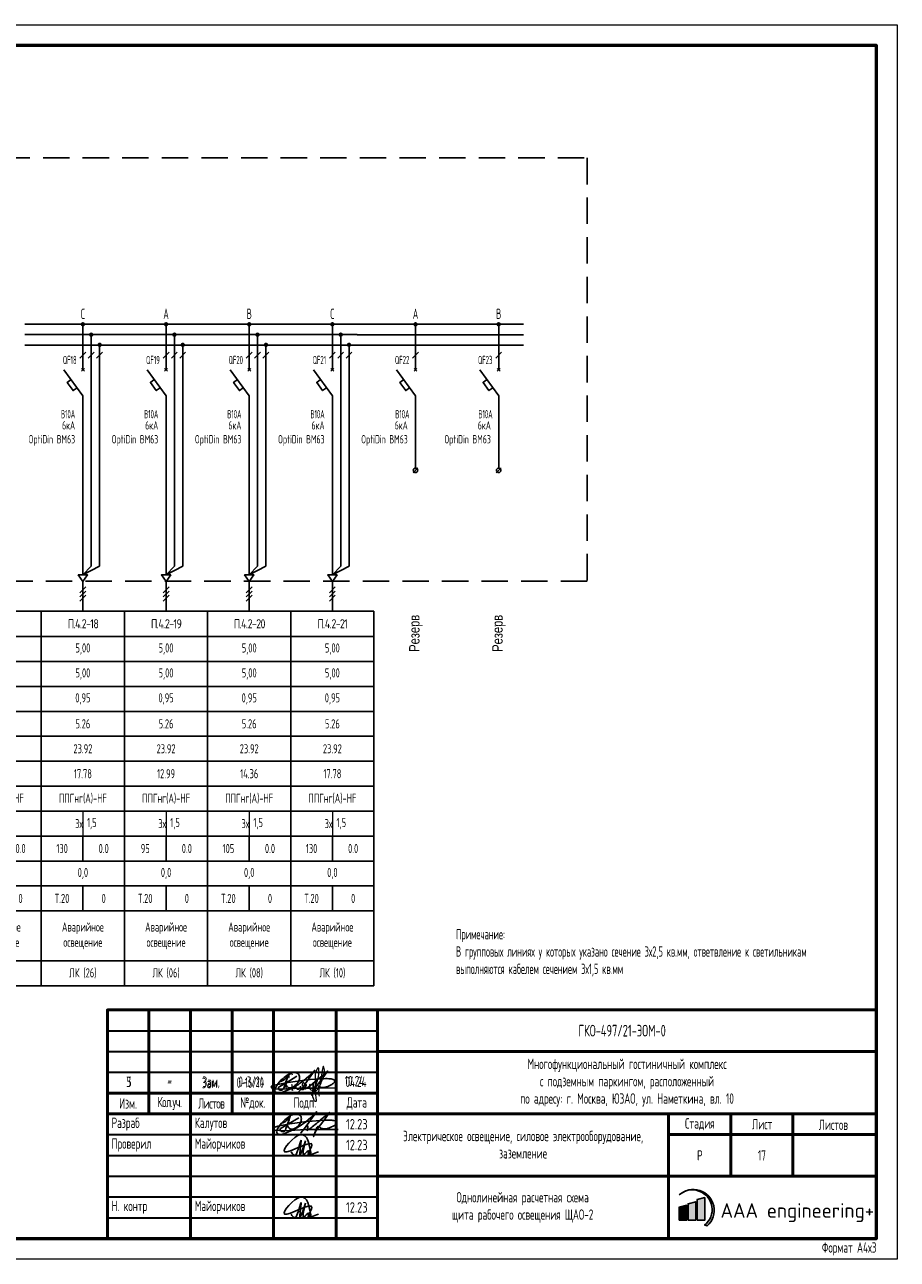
# Model space of a CAD drawing. Header units: millimetres. Extents: x -101899 to 582947, y -77476 to 345289.
# Tile 16 of 100: x 110719 to 131707, y -44244 to -14544. Entities that reach past the tile are written whole.
import ezdxf
from ezdxf.enums import TextEntityAlignment as Align

# ---------------------------------------------------------------- set-up
doc = ezdxf.new("R2010")
doc.units = ezdxf.units.MM
doc.linetypes.add('штриховая2', pattern=[9.525, 6.35, -3.175])
doc.layers.get('Defpoints').update_dxf_attribs({"color": 253})
for name, color, linetype, lineweight in [('$_ЭОМ_Текст', 7, 'Continuous', 9), ('текст', 7, 'Continuous', 20), ('ФОРМАТ', 7, 'Continuous', 18)]:
    doc.layers.add(name, color=color, linetype=linetype, lineweight=lineweight)
doc.layers.add('A-____-NOTE-TEXT', color=5, linetype='Continuous', lineweight=5, true_color=0x0000ff)
doc.layers.add('pecat', color=7, linetype='Continuous')
doc.styles.add('$_Electrical_gost', font='cs_gost2304.shx', dxfattribs={"width": 0.8})
doc.styles.add('1-125', font='Fokad_u.shx', dxfattribs={"width": 0.8, "height": 250})
doc.styles.add('Electrical_gost', font='cs_gost2304.shx', dxfattribs={"height": 250})
doc.styles.add('ЕСКД', font='cs_gost2304.shx', dxfattribs={"oblique": 15, "height": 2.5})
doc.styles.add('ЭН', font='GOST_Common.ttf')

# ---------------------------------------------------------------- blocks, each defined once
blk = doc.blocks.new('А.Майорчиков')
at = {"layer": 'pecat', "color": 0, "linetype": 'ByBlock', "lineweight": -2}
for points in [[(9.15, 0.19), (6.53, 5.2), (2.48, 0.9), (9.34, 2.54), (8.41, 0.28), (10.98, 0.93)], [(4.13, 0.87), (4.88, 0.03), (6.46, 3.37), (6.66, 3.84)], [(7.72, 3.61), (6.35, 0.21), (6.57, 3.01), (6.66, 3.84)], [(7.72, 3.61), (7.56, 0.35), (8.6, 1.07), (9.07, 0.08), (9.15, 0.19)]]:
    blk.add_spline(points, degree=3, dxfattribs=at)
blk = doc.blocks.new('Штамп 3')
at = {"true_color": 0x504d51}
h = blk.add_hatch(color=251, dxfattribs=at)
h.dxf.hatch_style = 1
h.paths.add_polyline_path([(137.54, 10.47, -1.033512), (143.66, 3.22), (144.25, 3.04, 1.014927)])
at = {"true_color": 0x139b48}
h = blk.add_hatch(color=114, dxfattribs=at)
h.dxf.hatch_style = 1
h.paths.add_polyline_path([(143.68, 9.85), (141.83, 9.38), (141.83, 4.41), (143.68, 4.41)])
at = {"true_color": 0x504d51}
h = blk.add_hatch(color=251, dxfattribs=at)
h.dxf.hatch_style = 1
h.paths.add_polyline_path([(139.35, 8.01), (137.5, 7.53), (137.5, 4.41), (139.35, 4.41)])
at = {"true_color": 0x4b2401}
h = blk.add_hatch(color=38, dxfattribs=at)
h.dxf.hatch_style = 1
h.paths.add_polyline_path([(141.51, 8.85), (139.66, 8.38), (139.66, 4.41), (141.51, 4.41)])
at = {"linetype": 'ByBlock', "lineweight": 25}
blk.add_line((135, 0), (135, 0), dxfattribs=at)
at = {"color": 5, "ltscale": 100}
for points in [[(43.28, 27.38, 0.103904), (43.61, 26.69, 0.235071), (44.38, 26.28, 0.161521), (45.57, 26.81, 0.128808), (46.54, 27.99, 0.085182), (46.66, 28.82, 0.175378), (46.38, 29.61, 0.191596), (45.16, 29.94, 0.119018), (43.97, 29.48, 0.027118), (42.7, 28.54, 0.092445), (41.23, 26.84, 0.062634), (40.74, 25.89, 0.335684), (40.97, 25.21, 0.174698), (42.44, 25.15), (44.15, 25.89, 0.034647), (46.69, 27.31), (47.64, 28), (48.92, 29.08), (50.31, 30.49), (47.42, 26.46), (46.54, 25.39), (48.03, 27.11, -0.763325), (48.26, 27.01, -0.065177), (48.21, 26.72), (48.01, 26.02, 0.052351), (49.3, 26.83), (50.32, 27.69, 0.026697), (51.22, 28.47), (52.49, 29.48), (53.41, 30.32), (52.14, 28.45), (50.92, 26.96), (50.06, 25.73), (49.59, 24.51), (50.42, 26.7, -0.553862), (51.03, 26.84, 0.092612), (51.49, 26.49, 0.087518), (52.39, 26.36, 0.069253), (53.77, 26.75), (54.45, 27.11, 0.092964), (55.08, 27.61, 0.484334), (54.76, 28.29, 0.050486), (53.71, 28.47, 0.039715), (52.14, 28.45), (49.26, 28.25), (47.98, 28.16), (43.93, 27.58), (40.97, 26.99), (40.04, 26.73, 0.32462), (39.87, 26.35, 0.275801), (40.35, 26.05), (42.4, 25.92), (46.49, 26.17), (48.37, 26.19), (50.82, 26.22), (52.6, 26.25), (55.53, 26.2)], [(41.88, 27.72, 0.186939), (44.01, 29.4, 0.016559), (42.83, 26.04, -0.458633), (41.69, 25.89, -0.463695), (41.8, 26.56), (43.59, 27.58), (46.05, 29.06)]]:
    blk.add_lwpolyline(points, format="xyb", dxfattribs=at)
at = {"color": 251, "true_color": 0x504d51}
blk.add_lwpolyline([(137.54, 10.47, -1.033512), (143.66, 3.22), (144.25, 3.04, 1.014927), (137.54, 10.47)], format="xyb", dxfattribs=at)
at = {"color": 114, "true_color": 0x139b48}
blk.add_lwpolyline([(141.83, 4.41), (143.68, 4.41), (143.68, 9.85), (141.83, 9.38)], close=True, dxfattribs=at)
at = {"color": 251, "true_color": 0x504d51}
blk.add_lwpolyline([(137.5, 4.41), (139.35, 4.41), (139.35, 8.01), (137.5, 7.53)], close=True, dxfattribs=at)
at = {"color": 38, "true_color": 0x4b2401}
blk.add_lwpolyline([(139.66, 4.41), (141.51, 4.41), (141.51, 8.85), (139.66, 8.38)], close=True, dxfattribs=at)
at = {"layer": 'A-____-NOTE-TEXT'}
for points, knots in [([(44.53, 39.28), (44.49, 39.43), (44.4, 39.78), (44.11, 39.68), (43.84, 39.45), (43.63, 39.23), (43.58, 38.99), (43.67, 38.54), (43.83, 38.88), (43.61, 39.2), (43.45, 39.01), (43.3, 38.55), (43.18, 38.23), (43.08, 37.93), (43.03, 37.52), (42.98, 37.09), (42.91, 36.62), (42.96, 36.22), (43.17, 35.89), (43.48, 35.7), (43.74, 35.95), (43.88, 36.08)], [0, 0, 0, 0, 0.00156145, 0.00237391, 0.00318637, 0.00426225, 0.00533812, 0.00576408, 0.00720477, 0.00786618, 0.00889718, 0.00992817, 0.01103358, 0.01213898, 0.01353242, 0.01492586, 0.01652142, 0.01811698, 0.01894265, 0.01976832, 0.02164005, 0.02164005, 0.02164005, 0.02164005]), ([(48.75, 37.09), (48.7, 37.05), (48.57, 36.95), (48.63, 36.52), (48.59, 36.03), (49.14, 35.51), (49.57, 35.95), (49.51, 36.46), (49.47, 37.89), (49.46, 36.19), (49.63, 35.67), (49.68, 35.38), (49.27, 35.28), (50.23, 36.8), (50.37, 37.75), (50.97, 39.29), (50.92, 41.89), (49.94, 39.75), (50.01, 38.17), (49.88, 35.84), (50.17, 34.09), (50.27, 33.12), (49.99, 32.66), (49.36, 34.06), (49.38, 34.61), (49.34, 35.4), (50.05, 35.34), (50.78, 36.08), (51.39, 37.28), (51.82, 38.53), (52.18, 39.71), (52.33, 40.51), (51.91, 41.77), (51.4, 38.97), (51.25, 37.73), (50.74, 35.55), (50.86, 34.63), (50.91, 34.28)], [0, 0, 0, 0, 0.171393, 0.462094, 1.155737, 1.720369, 2.134476, 2.581555, 3.413728, 4.727463, 4.955197, 5.268252, 5.386123, 5.974734, 8.275816, 9.709852, 11.379458, 12.738559, 14.08585, 16.758326, 19.400492, 19.4584, 19.701898, 20.658885, 22.005926, 22.211787, 22.746414, 23.520346, 25.302356, 26.708962, 27.532365, 28.93512, 29.430518, 30.452004, 33.845551, 35.598043, 36.6598, 36.6598, 36.6598, 36.6598]), ([(44.33, 37.12), (44.34, 36.99), (44.39, 36.61), (44.46, 36.08), (44.5, 35.72), (44.52, 35.51), (44.45, 35.73), (44.39, 36.07), (44.41, 36.29), (44.58, 36.24), (44.82, 36.11), (45.03, 36.08), (45.22, 36.26), (45.35, 36.56), (45.44, 36.91), (45.38, 36.75), (45.33, 36.42), (45.33, 36.24), (45.46, 36.06), (45.66, 35.94), (45.87, 35.9), (46.09, 35.95), (46.27, 36.07), (46.39, 36.24), (46.45, 36.44), (46.49, 36.8), (46.47, 36.56), (46.49, 36.24), (46.53, 36.04), (46.62, 35.87), (46.81, 35.79), (47.06, 35.82), (47.27, 35.92), (47.4, 36.07), (47.48, 36.24), (47.53, 36.42), (47.56, 36.6), (47.58, 36.79), (47.57, 36.99), (47.51, 37.17), (47.4, 37.33), (47.22, 37.47), (47, 37.39), (46.85, 37.11), (46.88, 36.89), (46.89, 36.76)], [0, 0, 0, 0, 0.00129405, 0.00258809, 0.00323512, 0.00420565, 0.00547717, 0.00607914, 0.0066811, 0.00758406, 0.00823518, 0.00880474, 0.0093743, 0.01024675, 0.01089139, 0.01218066, 0.01264098, 0.01336454, 0.01415422, 0.01479727, 0.01544031, 0.01613694, 0.01683356, 0.01735602, 0.01787849, 0.01835135, 0.01966146, 0.0200997, 0.02060927, 0.02137362, 0.02213797, 0.02294275, 0.02354633, 0.0242984, 0.02484929, 0.02540017, 0.02595105, 0.02656826, 0.02718548, 0.0278027, 0.02841992, 0.02901094, 0.02976194, 0.0305756, 0.03182741, 0.03182741, 0.03182741, 0.03182741])]:
    blk.add_open_spline(points, degree=3, knots=knots, dxfattribs=at)
at = {"layer": 'ФОРМАТ', "lineweight": 50}
for p, q in [((10, 55), (10, 30)), ((20, 0), (20, 55)), ((30, 55), (30, 30)), ((40, 0), (40, 55)), ((55, 55), (55, 0)), ((65, 0), (65, 55)), ((65, 45), (185, 45)), ((0, 35), (65, 35)), ((0, 30), (185, 30)), ((135, 30), (135, 0)), ((150, 15), (150, 30)), ((164.88, 30), (164.88, 15)), ((135, 25), (185, 25)), ((65, 15), (185, 15))]:
    blk.add_line(p, q, dxfattribs=at)
at = {"layer": 'ФОРМАТ', "lineweight": 30}
for p, q in [((0, 50), (65, 50)), ((0, 45), (65, 45)), ((0, 40), (65, 40)), ((0, 25), (65, 25)), ((0, 20), (65, 20)), ((0, 15), (65, 15)), ((0, 10), (65, 10)), ((0, 5), (65, 5))]:
    blk.add_line(p, q, dxfattribs=at)
at = {"layer": 'ФОРМАТ', "lineweight": 15}
blk.add_line((150, 30), (135, 30), dxfattribs=at)
at = {"layer": 'ФОРМАТ', "lineweight": 50}
blk.add_lwpolyline([(185, 0), (0, 0), (0, 55), (185, 55)], close=True, dxfattribs=at)
at = {"color": 5, "ltscale": 100, "xscale": 0.96, "yscale": 0.96, "zscale": 0.96}
for p in [(40.23, 20), (40.23, 5)]:
    blk.add_blockref('А.Майорчиков', p, dxfattribs=at)
at = {"insert": (147.49, 8.5), "char_height": 3.5, "attachment_point": 1, "style": 'ЭН'}
blk.add_mtext('AAA engineering+', dxfattribs=at)
at = {"layer": 'текст', "char_height": 2.5, "style": '$_Electrical_gost'}
for s, insert, width, attachment_point in [('{\\H1.125x;ГКО-497/21-ЭОМ-0}', (113.3, 50), 34.3745, 4), ('Многофункциональный гостиничный комплекс\\Pс подземным паркингом, расположенный\\Pпо адресу: г. Москва, ЮЗАО, ул. Наметкина, вл. 10', (125, 37.5), 109.4637, 5), ('Зам.', (22.74, 37.41), 5.9535, 4), ('{\\W0.7;0-16/10}', (31.1, 37.51), 7.9811, 4), ('-', (14.48, 39.38), 2.8011, 1), ('Изм.', (5, 32.5), 10, 5), ('{\\T0.9;Кол.уч.}', (15, 32.5), 10, 5), ('{\\T0.9;Листов}', (25, 32.5), 10, 5), ('№док.', (35, 32.5), 10, 5), ('Подп.', (47.5, 32.5), 15, 5), ('Дата', (60, 32.5), 10, 5), (' Разраб', (0, 27.5), 20, 4), (' Калутов', (20, 27.5), 20, 4), ('{\\W0.9;12.23}', (60, 27.5), 10, 5), ('Стадия', (142.5, 27.5), 15, 5), ('Лист', (157.5, 27.5), 15, 5), ('Листов', (174.63, 27.37), 20, 5), (' Проверил', (0, 22.5), 20, 4), ('{\\W0.9;12.23}', (60, 22.5), 10, 5), ('Электрическое освещение, силовое электрооборудование,\\Pзаземление', (100, 22.58), 70, 5), (' Майорчиков', (20, 22.5), 20, 4), ('Р', (142.5, 20), 15, 5), (' Н. контр', (0, 7.5), 20, 4), (' Майорчиков', (20, 7.5), 20, 4), ('{\\W0.9;12.23}', (60, 7.5), 10, 5)]:
    blk.add_mtext(s, dxfattribs=dict(at, insert=insert, width=width, attachment_point=attachment_point))
at = {"layer": 'текст', "char_height": 2.5, "attachment_point": 1, "style": '$_Electrical_gost'}
for s, width, insert in [('\\pxsm1.5;5', 2.5, (4.66, 38.96)), ('\\pxsm1.5;10.24', 5.8481, (57.1, 39.14))]:
    blk.add_mtext_dynamic_manual_height_columns(s, width=width, gutter_width=1000, heights=[0], dxfattribs=dict(at, insert=insert))
blk = doc.blocks.new('*U65')
at = {"layer": 'ФОРМАТ'}
blk.add_lwpolyline([(0, 297), (630, 297), (630, 0), (0, 0)], close=True, dxfattribs=at)
at = {"layer": 'ФОРМАТ', "lineweight": 53}
blk.add_lwpolyline([(20, 5), (625, 5), (625, 292), (20, 292)], close=True, dxfattribs=at)
at = {"layer": 'ФОРМАТ', "lineweight": 15, "insert": (625, 2.5), "char_height": 2.5, "width": 42.3874, "attachment_point": 6, "style": '$_Electrical_gost'}
blk.add_mtext('Формат А4х3', dxfattribs=at)
blk = doc.blocks.new('*U354')
for points in [[(13.47, 68.99, 1), (14.53, 68.99, 1)], [(15.47, 66.49, 1), (16.53, 66.49, 1)], [(17.49, 64.04, 1), (18.55, 64.04, 1)]]:
    blk.add_hatch(color=256).paths.add_polyline_path(points)
at = {"ltscale": 400}
for p, q in [((0, 68.99), (20, 68.99)), ((0, 66.49), (20, 66.49)), ((0, 63.99), (20, 63.99))]:
    blk.add_line(p, q, dxfattribs=at)
for p, q in [((13.65, 57.67), (14.35, 58.38)), ((13.65, 58.38), (14.35, 57.67)), ((14, 31), (14, 38.3)), ((14, 17.1), (14, 31)), ((14, 17.1), (14, 8.7)), ((14, 0), (14, 7.11))]:
    blk.add_line(p, q)
for points in [[(14, 58.03), (14, 68.99)], [(16, 66.49), (16, 10.81), (14, 8.7), (18, 10.81), (18, 63.99)], [(13.29, 60.87), (14.71, 62.28)], [(15.29, 60.87), (16.71, 62.28)], [(17.29, 60.87), (18.71, 62.28)], [(14, 38.3), (14, 51.74), (9.45, 58.03)], [(12.58, 53.71), (11.65, 53.04), (10.24, 55.02), (11.15, 55.68)], [(14, 8.7), (12.87, 8.7), (14, 7.11)], [(14, 8.7), (15.13, 8.7), (14, 7.11)], [(13.29, 4.4), (14.71, 5.82)], [(13.29, 3.4), (14.71, 4.82)], [(13.29, 2.4), (14.71, 3.82)]]:
    blk.add_lwpolyline(points)
at = {"style": 'Electrical_gost', "width": 0.6, "flags": 8}
blk.add_attdef('ФАЗА', text='', height=2.5, dxfattribs=at).set_placement((14, 69.51), align=Align.BOTTOM_CENTER)
for tag, p in [('QF', (12.5, 60.39)), ('ХАРАКТЕРИСТИКА_И_ТОК', (12.14, 47.37)), ('ОТКЛЮЧАЮЩАЯ_СПОСОБНОСТЬ', (12.14, 43.87)), ('МАРКА', (12.14, 40.37))]:
    blk.add_attdef(tag, text='', height=2, dxfattribs=at).set_placement(p, align=Align.MIDDLE_RIGHT)
blk = doc.blocks.new('*T309')
at = {"color": 0, "linetype": 'ByBlock', "lineweight": -2, "transparency": 16777216}
for p, q in [((0, 0), (2000, 0)), ((0, 0), (0, -9013)), ((2000, 0), (2000, -9013)), ((0, -613), (2000, -613)), ((0, -1213), (2000, -1213)), ((0, -1813), (2000, -1813)), ((0, -2413), (2000, -2413)), ((0, -3013), (2000, -3013)), ((0, -3613), (2000, -3613)), ((0, -4213), (2000, -4213)), ((0, -4813), (2000, -4813)), ((0, -5413), (2000, -5413)), ((1000, -5413), (1000, -6013)), ((0, -6013), (2000, -6013)), ((0, -6613), (2000, -6613)), ((1000, -6613), (1000, -7213)), ((0, -7213), (2000, -7213)), ((0, -8413), (2000, -8413)), ((0, -9013), (2000, -9013))]:
    blk.add_line(p, q, dxfattribs=at)
at = {"layer": 'Defpoints', "color": 8, "linetype": 'ByBlock', "lineweight": 0, "transparency": 16777216}
blk.add_line((1000, -4813), (1000, -5413), dxfattribs=at)
at = {"color": 0, "transparency": 16777216, "char_height": 220, "style": '$_Electrical_gost'}
for s, insert, width, attachment_point in [('{\\W1;\\T0.75;П.4.2-17}', (1000, -306), 2000, 5), ('5,00', (1000, -913), 1900, 5), ('5,00', (1000, -1513), 1900, 5), ('0,95', (1000, -2113), 1999, 5), ('5.26', (1000, -2713), 1999, 5), ('23.92', (1000, -3313), 1999, 5), ('11.90', (1000, -3913), 1999, 5), ('ППГнг(А)-HF', (1000, -4513), 1900, 5), ('3х', (999, -5113), 998, 6), ('2,5', (1100, -5113), 800, 4), ('145', (500, -5713), 999, 5), ('0.0', (1500, -5713), 999, 5), ('0,0', (1000, -6313), 1999, 5), ('Т.20', (500, -6913), 999, 5), ('0', (1500, -6913), 999, 5), ('Аварийное\\Pосвещение', (1000, -7813), 1900, 5), ('ЛК (04)', (1000, -8713), 1900, 5)]:
    blk.add_mtext(s, dxfattribs=dict(at, insert=insert, width=width, attachment_point=attachment_point))
blk = doc.blocks.new('*T310')
at = {"color": 0, "linetype": 'ByBlock', "lineweight": -2, "transparency": 16777216}
for p, q in [((0, 0), (2000, 0)), ((0, 0), (0, -9013)), ((2000, 0), (2000, -9013)), ((0, -613), (2000, -613)), ((0, -1213), (2000, -1213)), ((0, -1813), (2000, -1813)), ((0, -2413), (2000, -2413)), ((0, -3013), (2000, -3013)), ((0, -3613), (2000, -3613)), ((0, -4213), (2000, -4213)), ((0, -4813), (2000, -4813)), ((0, -5413), (2000, -5413)), ((1000, -5413), (1000, -6013)), ((0, -6013), (2000, -6013)), ((0, -6613), (2000, -6613)), ((1000, -6613), (1000, -7213)), ((0, -7213), (2000, -7213)), ((0, -8413), (2000, -8413)), ((0, -9013), (2000, -9013))]:
    blk.add_line(p, q, dxfattribs=at)
at = {"layer": 'Defpoints', "color": 8, "linetype": 'ByBlock', "lineweight": 0, "transparency": 16777216}
blk.add_line((1000, -4813), (1000, -5413), dxfattribs=at)
at = {"color": 0, "transparency": 16777216, "char_height": 220, "style": '$_Electrical_gost'}
for s, insert, width, attachment_point in [('{\\W1;\\T0.75;П.4.2-18}', (1000, -306), 2000, 5), ('5,00', (1000, -913), 1900, 5), ('5,00', (1000, -1513), 1900, 5), ('0,95', (1000, -2113), 1999, 5), ('5.26', (1000, -2713), 1999, 5), ('23.92', (1000, -3313), 1999, 5), ('17.78', (1000, -3913), 1999, 5), ('ППГнг(А)-HF', (1000, -4513), 1900, 5), ('3х', (999, -5113), 998, 6), ('1,5', (1100, -5113), 800, 4), ('130', (500, -5713), 999, 5), ('0.0', (1500, -5713), 999, 5), ('0,0', (1000, -6313), 1999, 5), ('Т.20', (500, -6913), 999, 5), ('0', (1500, -6913), 999, 5), ('Аварийное\\Pосвещение', (1000, -7813), 1900, 5), ('ЛК (26)', (1000, -8713), 1900, 5)]:
    blk.add_mtext(s, dxfattribs=dict(at, insert=insert, width=width, attachment_point=attachment_point))
blk = doc.blocks.new('*T311')
at = {"color": 0, "linetype": 'ByBlock', "lineweight": -2, "transparency": 16777216}
for p, q in [((0, 0), (2000, 0)), ((0, 0), (0, -9013)), ((2000, 0), (2000, -9013)), ((0, -613), (2000, -613)), ((0, -1213), (2000, -1213)), ((0, -1813), (2000, -1813)), ((0, -2413), (2000, -2413)), ((0, -3013), (2000, -3013)), ((0, -3613), (2000, -3613)), ((0, -4213), (2000, -4213)), ((0, -4813), (2000, -4813)), ((0, -5413), (2000, -5413)), ((1000, -5413), (1000, -6013)), ((0, -6013), (2000, -6013)), ((0, -6613), (2000, -6613)), ((1000, -6613), (1000, -7213)), ((0, -7213), (2000, -7213)), ((0, -8413), (2000, -8413)), ((0, -9013), (2000, -9013))]:
    blk.add_line(p, q, dxfattribs=at)
at = {"layer": 'Defpoints', "color": 8, "linetype": 'ByBlock', "lineweight": 0, "transparency": 16777216}
blk.add_line((1000, -4813), (1000, -5413), dxfattribs=at)
at = {"color": 0, "transparency": 16777216, "char_height": 220, "style": '$_Electrical_gost'}
for s, insert, width, attachment_point in [('{\\W1;\\T0.75;П.4.2-19}', (1000, -306), 2000, 5), ('5,00', (1000, -913), 1900, 5), ('5,00', (1000, -1513), 1900, 5), ('0,95', (1000, -2113), 1999, 5), ('5.26', (1000, -2713), 1999, 5), ('23.92', (1000, -3313), 1999, 5), ('12.99', (1000, -3913), 1999, 5), ('ППГнг(А)-HF', (1000, -4513), 1900, 5), ('3х', (999, -5113), 998, 6), ('1,5', (1100, -5113), 800, 4), ('95', (500, -5713), 999, 5), ('0.0', (1500, -5713), 999, 5), ('0,0', (1000, -6313), 1999, 5), ('Т.20', (500, -6913), 999, 5), ('0', (1500, -6913), 999, 5), ('Аварийное\\Pосвещение', (1000, -7813), 1900, 5), ('ЛК (06)', (1000, -8713), 1900, 5)]:
    blk.add_mtext(s, dxfattribs=dict(at, insert=insert, width=width, attachment_point=attachment_point))
blk = doc.blocks.new('*T312')
at = {"color": 0, "linetype": 'ByBlock', "lineweight": -2, "transparency": 16777216}
for p, q in [((0, 0), (2000, 0)), ((0, 0), (0, -9013)), ((2000, 0), (2000, -9013)), ((0, -613), (2000, -613)), ((0, -1213), (2000, -1213)), ((0, -1813), (2000, -1813)), ((0, -2413), (2000, -2413)), ((0, -3013), (2000, -3013)), ((0, -3613), (2000, -3613)), ((0, -4213), (2000, -4213)), ((0, -4813), (2000, -4813)), ((0, -5413), (2000, -5413)), ((1000, -5413), (1000, -6013)), ((0, -6013), (2000, -6013)), ((0, -6613), (2000, -6613)), ((1000, -6613), (1000, -7213)), ((0, -7213), (2000, -7213)), ((0, -8413), (2000, -8413)), ((0, -9013), (2000, -9013))]:
    blk.add_line(p, q, dxfattribs=at)
at = {"layer": 'Defpoints', "color": 8, "linetype": 'ByBlock', "lineweight": 0, "transparency": 16777216}
blk.add_line((1000, -4813), (1000, -5413), dxfattribs=at)
at = {"color": 0, "transparency": 16777216, "char_height": 220, "style": '$_Electrical_gost'}
for s, insert, width, attachment_point in [('{\\W1;\\T0.75;П.4.2-20}', (1000, -306), 2000, 5), ('5,00', (1000, -913), 1900, 5), ('5,00', (1000, -1513), 1900, 5), ('0,95', (1000, -2113), 1999, 5), ('5.26', (1000, -2713), 1999, 5), ('23.92', (1000, -3313), 1999, 5), ('14.36', (1000, -3913), 1999, 5), ('ППГнг(А)-HF', (1000, -4513), 1900, 5), ('3х', (999, -5113), 998, 6), ('1,5', (1100, -5113), 800, 4), ('105', (500, -5713), 999, 5), ('0.0', (1500, -5713), 999, 5), ('0,0', (1000, -6313), 1999, 5), ('Т.20', (500, -6913), 999, 5), ('0', (1500, -6913), 999, 5), ('Аварийное\\Pосвещение', (1000, -7813), 1900, 5), ('ЛК (08)', (1000, -8713), 1900, 5)]:
    blk.add_mtext(s, dxfattribs=dict(at, insert=insert, width=width, attachment_point=attachment_point))
blk = doc.blocks.new('*T313')
at = {"color": 0, "linetype": 'ByBlock', "lineweight": -2, "transparency": 16777216}
for p, q in [((0, 0), (2000, 0)), ((0, 0), (0, -9013)), ((2000, 0), (2000, -9013)), ((0, -613), (2000, -613)), ((0, -1213), (2000, -1213)), ((0, -1813), (2000, -1813)), ((0, -2413), (2000, -2413)), ((0, -3013), (2000, -3013)), ((0, -3613), (2000, -3613)), ((0, -4213), (2000, -4213)), ((0, -4813), (2000, -4813)), ((0, -5413), (2000, -5413)), ((1000, -5413), (1000, -6013)), ((0, -6013), (2000, -6013)), ((0, -6613), (2000, -6613)), ((1000, -6613), (1000, -7213)), ((0, -7213), (2000, -7213)), ((0, -8413), (2000, -8413)), ((0, -9013), (2000, -9013))]:
    blk.add_line(p, q, dxfattribs=at)
at = {"layer": 'Defpoints', "color": 8, "linetype": 'ByBlock', "lineweight": 0, "transparency": 16777216}
blk.add_line((1000, -4813), (1000, -5413), dxfattribs=at)
at = {"color": 0, "transparency": 16777216, "char_height": 220, "style": '$_Electrical_gost'}
for s, insert, width, attachment_point in [('{\\W1;\\T0.75;П.4.2-21}', (1000, -306), 2000, 5), ('5,00', (1000, -913), 1900, 5), ('5,00', (1000, -1513), 1900, 5), ('0,95', (1000, -2113), 1999, 5), ('5.26', (1000, -2713), 1999, 5), ('23.92', (1000, -3313), 1999, 5), ('17.78', (1000, -3913), 1999, 5), ('ППГнг(А)-HF', (1000, -4513), 1900, 5), ('3х', (999, -5113), 998, 6), ('1,5', (1100, -5113), 800, 4), ('130', (500, -5713), 999, 5), ('0.0', (1500, -5713), 999, 5), ('0,0', (1000, -6313), 1999, 5), ('Т.20', (500, -6913), 999, 5), ('0', (1500, -6913), 999, 5), ('Аварийное\\Pосвещение', (1000, -7813), 1900, 5), ('ЛК (10)', (1000, -8713), 1900, 5)]:
    blk.add_mtext(s, dxfattribs=dict(at, insert=insert, width=width, attachment_point=attachment_point))

msp = doc.modelspace()

# ---------------------------------------------------------------- hatches: boundary and pattern name
for points in [[(120066.5, -21751.3, 1), (120172.3, -21751.3, 1)], [(122066.5, -21751.3, 1), (122172.3, -21751.3, 1)]]:
    msp.add_hatch(color=256).paths.add_polyline_path(points)

# ---------------------------------------------------------------- linework, layer by layer
at = {"ltscale": 400}
for p, q in [((118719.4, -21751.3), (120719.4, -21751.3)), ((120719.4, -21751.3), (122719.4, -21751.3)), ((118719.4, -22001.3), (120719.4, -22001.3)), ((118719.4, -22251.3), (120719.4, -22251.3)), ((120719.4, -22001.3), (122719.4, -22001.3)), ((120719.4, -22251.3), (122719.4, -22251.3))]:
    msp.add_line(p, q, dxfattribs=at)
for p, q in [((120084, -22882.4), (120154.7, -22811.7)), ((120084, -22811.7), (120154.7, -22882.4)), ((122084, -22882.4), (122154.7, -22811.7)), ((122084, -22811.7), (122154.7, -22882.4)), ((120119.4, -25211.6), (120119.4, -24820)), ((122119.4, -25211.6), (122119.4, -24820))]:
    msp.add_line(p, q)
at = {"linetype": 'штриховая2', "ltscale": 100}
msp.add_lwpolyline([(72108.3, -17751.2), (124247.4, -17751.2), (124247.4, -27932.1), (72108.3, -27932.1)], close=True, dxfattribs=at)
for points in [[(120119.4, -22847.1), (120119.4, -21751.3)], [(122119.4, -22847.1), (122119.4, -21751.3)], [(120048.7, -22563.2), (120190.1, -22421.7)], [(122048.7, -22563.2), (122190.1, -22421.7)], [(120119.4, -24820), (120119.4, -23475.7), (119664.1, -22847.1)], [(122119.4, -24820), (122119.4, -23475.7), (121664.1, -22847.1)], [(119977.1, -23279.3), (119884.3, -23345.6), (119743.3, -23148.3), (119834.4, -23082.3)], [(121977.1, -23279.3), (121884.3, -23345.6), (121743.3, -23148.3), (121834.4, -23082.3)], [(120177.6, -25207.9), (120061.2, -25324.2)], [(122177.6, -25207.9), (122061.2, -25324.2)]]:
    msp.add_lwpolyline(points)
at = {"color": 5, "ltscale": 100}
for points in [[(116990.7, -40009.7, 0.103904), (117023.8, -40078.5, 0.2350713), (117101.2, -40119, 0.1615215), (117220.1, -40066.6, 0.1288083), (117316.7, -39948.8, 0.0851825), (117329.3, -39865.7, 0.1753776), (117301.1, -39786.5, 0.1915956), (117179.3, -39753.4, 0.1190184), (117059.7, -39799.6, 0.0271183), (116933.4, -39893, 0.0924447), (116786, -40063.6, 0.0626343), (116737.6, -40158.3, 0.3356843), (116760.5, -40226.2, 0.1746984), (116907.3, -40232.9), (117078.5, -40158.5, 0.0346471), (117332.2, -40016.7), (117427.4, -39947.3), (117554.9, -39839), (117694.4, -39698.1), (117405.1, -40101.9), (117316.8, -40208), (117465.6, -40036.4, -0.7633251), (117489.2, -40046.3, -0.0651771), (117483.9, -40075.7), (117464.1, -40145.6, 0.052351), (117593.2, -40064.1), (117695.2, -39978.8, 0.0266965), (117785.4, -39900.1), (117912.2, -39799.1), (118004.5, -39715.1), (117877.6, -39902.5), (117754.7, -40051.9), (117669.3, -40174.1), (117622.6, -40296.3), (117705.6, -40077.7, -0.5538621), (117765.9, -40063.1, 0.0926124), (117811.7, -40098.2, 0.0875177), (117901.8, -40111.1, 0.0692528), (118040.6, -40072.9), (118108.4, -40036.9, 0.092964), (118171.3, -39986.9, 0.4843344), (118139.5, -39918.5, 0.0504862), (118034.3, -39900.4, 0.0397149), (117877.6, -39902.5), (117589.4, -39922.4), (117460.9, -39931.5), (117056.2, -39989.4), (116760.4, -40048.4), (116667.2, -40074.8, 0.3246198), (116650.5, -40112.4, 0.2758008), (116697.7, -40142.9), (116902.7, -40155.1), (117311.9, -40130.9), (117500.2, -40128.4), (117745, -40125.2), (117923.1, -40122.8), (118216.4, -40127.8)], [(116850.9, -39975.1, 0.1869387), (117063.9, -39807.6, 0.0165586), (116946.5, -40143.8, -0.4586332), (116832, -40158.8, -0.4636946), (116843.3, -40091.5), (117021.9, -39989.8), (117268.4, -39841.9)]]:
    msp.add_lwpolyline(points, format="xyb", dxfattribs=at)
for centre in [(120119.4, -25266.1), (122119.4, -25266.1)]:
    msp.add_circle(centre, 54.5)

# ---------------------------------------------------------------- block references
at = {"xscale": 100, "yscale": 100, "zscale": 100}
for name, p in [('*U65', (68707, -44244.3)), ('Штамп 3', (112707, -43744.3))]:
    msp.add_blockref(name, p, dxfattribs=at)
ref = msp.add_blockref('*U354', (110719.5, -28649.9), dxfattribs=dict(xscale=100, yscale=100, zscale=100))
ref.add_attrib('QF', 'QF18', dxfattribs={"height": 200, "style": 'Electrical_gost', "width": 0.6}).set_placement((111969.8, -22610.4), align=Align.MIDDLE_RIGHT)
ref.add_attrib('ХАРАКТЕРИСТИКА_И_ТОК', 'В10А', dxfattribs={"height": 200, "style": 'Electrical_gost', "width": 0.6}).set_placement((111933, -23912.9), align=Align.MIDDLE_RIGHT)
ref.add_attrib('ФАЗА', 'С', dxfattribs={"height": 250, "style": 'Electrical_gost', "width": 0.6}).set_placement((112119.5, -21698.9), align=Align.BOTTOM_CENTER)
ref = msp.add_blockref('*U354', (112719.3, -28649.9), dxfattribs=dict(xscale=100, yscale=100, zscale=100))
ref.add_attrib('QF', 'QF19', dxfattribs={"height": 200, "style": 'Electrical_gost', "width": 0.6}).set_placement((113969.6, -22610.4), align=Align.MIDDLE_RIGHT)
ref.add_attrib('ХАРАКТЕРИСТИКА_И_ТОК', 'В10А', dxfattribs={"height": 200, "style": 'Electrical_gost', "width": 0.6}).set_placement((113932.8, -23912.9), align=Align.MIDDLE_RIGHT)
ref.add_attrib('ФАЗА', 'А', dxfattribs={"height": 250, "style": 'Electrical_gost', "width": 0.6}).set_placement((114119.3, -21698.9), align=Align.BOTTOM_CENTER)
ref = msp.add_blockref('*U354', (114719.4, -28649.9), dxfattribs=dict(xscale=100, yscale=100, zscale=100))
ref.add_attrib('QF', 'QF20', dxfattribs={"height": 200, "style": 'Electrical_gost', "width": 0.6}).set_placement((115969.7, -22610.4), align=Align.MIDDLE_RIGHT)
ref.add_attrib('ХАРАКТЕРИСТИКА_И_ТОК', 'В10А', dxfattribs={"height": 200, "style": 'Electrical_gost', "width": 0.6}).set_placement((115932.9, -23912.9), align=Align.MIDDLE_RIGHT)
ref.add_attrib('ФАЗА', 'В', dxfattribs={"height": 250, "style": 'Electrical_gost', "width": 0.6}).set_placement((116119.4, -21698.9), align=Align.BOTTOM_CENTER)
ref = msp.add_blockref('*U354', (116719.5, -28649.9), dxfattribs=dict(xscale=100, yscale=100, zscale=100))
ref.add_attrib('QF', 'QF21', dxfattribs={"height": 200, "style": 'Electrical_gost', "width": 0.6}).set_placement((117969.8, -22610.4), align=Align.MIDDLE_RIGHT)
ref.add_attrib('ХАРАКТЕРИСТИКА_И_ТОК', 'В10А', dxfattribs={"height": 200, "style": 'Electrical_gost', "width": 0.6}).set_placement((117933, -23912.9), align=Align.MIDDLE_RIGHT)
ref.add_attrib('ФАЗА', 'С', dxfattribs={"height": 250, "style": 'Electrical_gost', "width": 0.6}).set_placement((118119.5, -21698.9), align=Align.BOTTOM_CENTER)
for name, p in [('*T309', (109119.3, -28649.9)), ('*T310', (111119.3, -28649.9)), ('*T311', (113119.3, -28649.9)), ('*T312', (115119.3, -28649.9)), ('*T313', (117119.3, -28649.9))]:
    msp.add_blockref(name, p)

# ---------------------------------------------------------------- texts
at = {"layer": '$_ЭОМ_Текст', "char_height": 250, "attachment_point": 1, "rotation": 90, "style": '1-125'}
for insert in [(119964.7, -29629.9), (121964.7, -29629.9)]:
    msp.add_mtext('Резерв', dxfattribs=dict(at, insert=insert))
at = {"style": 'Electrical_gost', "width": 0.6, "flags": 8}
for tag, p in [('А', (120119.4, -21698.9)), ('В', (122119.4, -21698.9))]:
    msp.add_attdef(tag, text='A', height=250, dxfattribs=at).set_placement(p, align=Align.BOTTOM_CENTER)
for tag, text, p in [('QF22', 'QF1', (119969.7, -22610.4)), ('QF23', 'QF1', (121969.7, -22610.4)), ('В10А', 'C16А', (119973.1, -23912.9)), ('В10А', 'C16А', (121973.1, -23912.9))]:
    msp.add_attdef(tag, text=text, height=200, dxfattribs=at).set_placement(p, align=Align.MIDDLE_RIGHT)
at = {"layer": 'текст'}
for s, insert, char_height, width, attachment_point, style in [('{\\W0.7;6кА\\POptiDin ВМ63}', (111932, -24379.7), 200, 1122.58, 6, '$_Electrical_gost'), ('{\\W0.7;6кА\\POptiDin ВМ63}', (113931.8, -24379.7), 200, 1122.58, 6, '$_Electrical_gost'), ('{\\W0.7;6кА\\POptiDin ВМ63}', (115931.9, -24379.7), 200, 1122.58, 6, '$_Electrical_gost'), ('{\\W0.7;6кА\\POptiDin ВМ63}', (117932, -24379.7), 200, 1122.58, 6, '$_Electrical_gost'), ('{\\W0.7;6кА\\POptiDin ВМ63}', (119931.9, -24379.7), 200, 1122.58, 6, '$_Electrical_gost'), ('{\\W0.7;6кА\\POptiDin ВМ63}', (121931.9, -24379.7), 200, 1122.58, 6, '$_Electrical_gost'), ('{\\W0.7;Примечание:\\PВ групповых линиях у которых указано сечение 3х2,5 кв.мм, ответвление к светильникам выполняются кабелем сечением 3х1,5 кв.мм}', (121094.4, -36869.3), 250, 8913.567, 4, '$_Electrical_gost'), ('-', (114148.9, -39851.7), 250, 250, 1, '$_Electrical_gost'), ('Зам.', (114996.7, -39971.3), 250, 455.157, 4, '$_Electrical_gost'), ('{\\W0.7;0-3/24}', (115866.8, -39970.3), 250, 732.11, 4, '$_Electrical_gost'), ('17', (128450.8, -41744.3), 250, 1487.511, 5, '$_Electrical_gost'), ('\\A1;{\\Q0;\\W0.8;Однолинейная расчетная схема\\Pщита рабочего освещения ЩАО-2}', (122695.5, -42994.3), 250, 6693.487, 5, 'ЕСКД')]:
    msp.add_mtext(s, dxfattribs=dict(at, insert=insert, char_height=char_height, width=width, attachment_point=attachment_point, style=style))
at = {"layer": 'текст', "char_height": 250, "attachment_point": 1, "style": '$_Electrical_gost'}
for s, width, insert in [('\\pxsm1.5;3', 250, (113161.4, -39848.6)), ('\\pxsm1.5;04.24', 689.829, (118434.1, -39848.6))]:
    msp.add_mtext_dynamic_manual_height_columns(s, width=width, gutter_width=1000, heights=[0], dxfattribs=dict(at, insert=insert))

doc.saveas('drawing.dxf')
